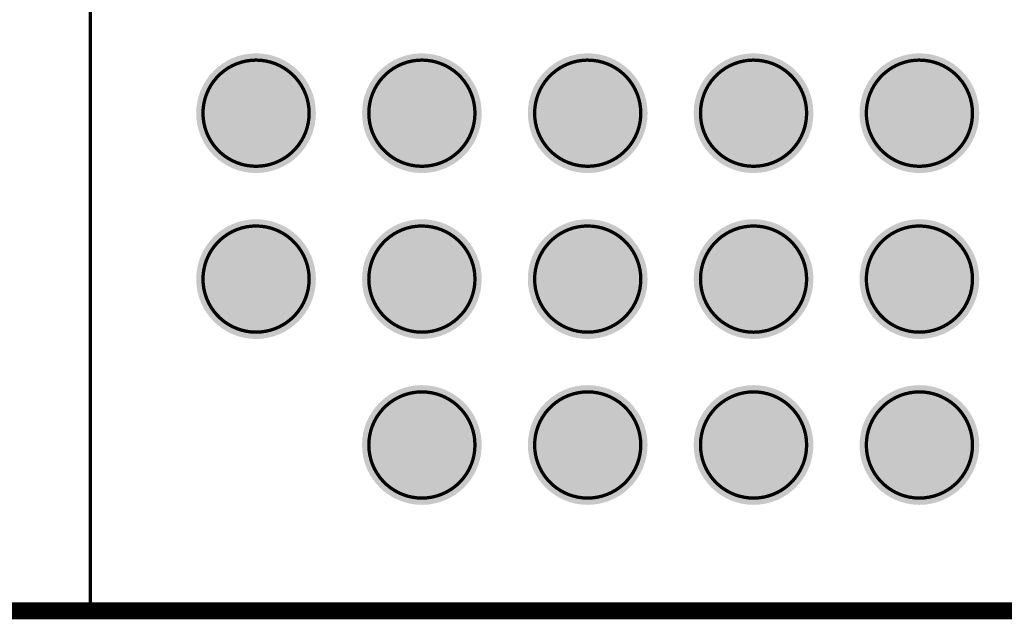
# Model space of a CAD drawing. Header units: inches. Extents: x -0.12 to 1.77, y 0 to 1.45.
# Tile 8 of 24: x 0.57 to 0.86, y 0 to 0.18. Entities that reach past the tile are written whole.
import ezdxf

# ---------------------------------------------------------------- set-up
doc = ezdxf.new("R2010")
doc.units = ezdxf.units.IN
doc.header["$MEASUREMENT"] = 0
for name, color, linetype in [('Keep-Out Layer', 6, 'Continuous'), ('Mechanical 7', 56, 'Continuous'), ('Top Layer', 1, 'Continuous'), ('Top Overlay', 2, 'Continuous'), ('Top Paste', 8, 'Continuous'), ('Top Solder', 216, 'Continuous')]:
    doc.layers.add(name, color=color, linetype=linetype)

# ---------------------------------------------------------------- blocks, each defined once
blk = doc.blocks.new('OSM__S____S_S______P________S____1')
at = {"layer": 'Mechanical 7', "const_width": 0.000984}
for points in [[(0, -0.59055), (0, 0.59055)], [(0, -0.59055), (0.59055, -0.59055)]]:
    blk.add_lwpolyline(points, dxfattribs=at)
for points in [[(0.03346, -0.44291, -0.414214), (0.04922, -0.42716)], [(0.04921, -0.42716, -0.414214), (0.06496, -0.44291)], [(0.08268, -0.44291, -0.414214), (0.09843, -0.42716)], [(0.09843, -0.42716, -0.414214), (0.11417, -0.44291)], [(0.13188, -0.44291, -0.414214), (0.14763, -0.42716)], [(0.14763, -0.42717, -0.414214), (0.16338, -0.44291)], [(0.1811, -0.44291, -0.414214), (0.19685, -0.42716)], [(0.19684, -0.42717, -0.414214), (0.21259, -0.44291)], [(0.23031, -0.44291, -0.414214), (0.24606, -0.42716)], [(0.24606, -0.42717, -0.414214), (0.2618, -0.44291)], [(0.04921, -0.45866, -0.414214), (0.03346, -0.44291)], [(0.06496, -0.44291, -0.414214), (0.04921, -0.45866)], [(0.09843, -0.45866, -0.414214), (0.08268, -0.44291)], [(0.11417, -0.44291, -0.414214), (0.09843, -0.45866)], [(0.14763, -0.45866, -0.414214), (0.13188, -0.44291)], [(0.16338, -0.44291, -0.414214), (0.14763, -0.45866)], [(0.19684, -0.45866, -0.414214), (0.1811, -0.44291)], [(0.21259, -0.44291, -0.414214), (0.19684, -0.45866)], [(0.24606, -0.45866, -0.414214), (0.23031, -0.44291)], [(0.2618, -0.44291, -0.414214), (0.24606, -0.45866)], [(0.03346, -0.49213, -0.414214), (0.04922, -0.47637)], [(0.04921, -0.47638, -0.414214), (0.06496, -0.49213)], [(0.08268, -0.49212, -0.414214), (0.09843, -0.47637)], [(0.09843, -0.47638, -0.414214), (0.11417, -0.49212)], [(0.13188, -0.49213, -0.414214), (0.14763, -0.47637)], [(0.14763, -0.47638, -0.414214), (0.16338, -0.49213)], [(0.1811, -0.49213, -0.414214), (0.19685, -0.47638)], [(0.19684, -0.47638, -0.414214), (0.21259, -0.49213)], [(0.23031, -0.49213, -0.414214), (0.24606, -0.47637)], [(0.24606, -0.47638, -0.414214), (0.2618, -0.49213)], [(0.04921, -0.50787, -0.414214), (0.03346, -0.49213)], [(0.06496, -0.49213, -0.414214), (0.04921, -0.50787)], [(0.09843, -0.50787, -0.414214), (0.08268, -0.49212)], [(0.11417, -0.49212, -0.414214), (0.09843, -0.50787)], [(0.14763, -0.50787, -0.414214), (0.13188, -0.49213)], [(0.16338, -0.49213, -0.414214), (0.14763, -0.50787)], [(0.19684, -0.50788, -0.414214), (0.1811, -0.49213)], [(0.21259, -0.49213, -0.414214), (0.19684, -0.50788)], [(0.24606, -0.50787, -0.414214), (0.23031, -0.49213)], [(0.2618, -0.49213, -0.414214), (0.24606, -0.50787)], [(0.08268, -0.54134, -0.414214), (0.09843, -0.52559)], [(0.09843, -0.52559, -0.414214), (0.11417, -0.54134)], [(0.13188, -0.54134, -0.414214), (0.14763, -0.52559)], [(0.14763, -0.52559, -0.414214), (0.16338, -0.54134)], [(0.1811, -0.54134, -0.414214), (0.19685, -0.52559)], [(0.19684, -0.52559, -0.414214), (0.21259, -0.54134)], [(0.23031, -0.54134, -0.414214), (0.24606, -0.52559)], [(0.24606, -0.52559, -0.414214), (0.2618, -0.54134)], [(0.09843, -0.55709, -0.414214), (0.08268, -0.54134)], [(0.11417, -0.54134, -0.414214), (0.09843, -0.55709)], [(0.14763, -0.55709, -0.414214), (0.13188, -0.54134)], [(0.16338, -0.54134, -0.414214), (0.14763, -0.55709)], [(0.19684, -0.55709, -0.414214), (0.1811, -0.54134)], [(0.21259, -0.54134, -0.414214), (0.19684, -0.55709)], [(0.24606, -0.55709, -0.414214), (0.23031, -0.54134)], [(0.2618, -0.54134, -0.414214), (0.24606, -0.55709)]]:
    blk.add_lwpolyline(points, format="xyb", dxfattribs=at)
at = {"layer": 'Mechanical 7', "const_width": 0.000492}
for points in [[(0.04897, -0.42716, 1), (0.04946, -0.42716, 1)], [(0.04897, -0.42716, 1), (0.04946, -0.42716, 1)], [(0.09818, -0.42716, 1), (0.09867, -0.42716, 1)], [(0.09818, -0.42716, 1), (0.09867, -0.42716, 1)], [(0.14739, -0.42717, 1), (0.14788, -0.42717, 1)], [(0.14739, -0.42716, 1), (0.14788, -0.42716, 1)], [(0.1966, -0.42717, 1), (0.19709, -0.42717, 1)], [(0.1966, -0.42716, 1), (0.19709, -0.42716, 1)], [(0.24581, -0.42717, 1), (0.2463, -0.42717, 1)], [(0.24581, -0.42716, 1), (0.24631, -0.42716, 1)], [(0.03322, -0.44291, 1), (0.03371, -0.44291, 1)], [(0.03322, -0.44291, 1), (0.03371, -0.44291, 1)], [(0.06471, -0.44291, 1), (0.06521, -0.44291, 1)], [(0.06471, -0.44291, 1), (0.06521, -0.44291, 1)], [(0.08243, -0.44291, 1), (0.08292, -0.44291, 1)], [(0.08243, -0.44291, 1), (0.08292, -0.44291, 1)], [(0.11393, -0.44291, 1), (0.11442, -0.44291, 1)], [(0.11393, -0.44291, 1), (0.11442, -0.44291, 1)], [(0.13164, -0.44291, 1), (0.13213, -0.44291, 1)], [(0.13164, -0.44291, 1), (0.13213, -0.44291, 1)], [(0.16313, -0.44291, 1), (0.16363, -0.44291, 1)], [(0.16313, -0.44291, 1), (0.16363, -0.44291, 1)], [(0.18085, -0.44291, 1), (0.18134, -0.44291, 1)], [(0.18085, -0.44291, 1), (0.18134, -0.44291, 1)], [(0.21235, -0.44291, 1), (0.21284, -0.44291, 1)], [(0.21235, -0.44291, 1), (0.21284, -0.44291, 1)], [(0.23006, -0.44291, 1), (0.23055, -0.44291, 1)], [(0.23006, -0.44291, 1), (0.23055, -0.44291, 1)], [(0.26156, -0.44291, 1), (0.26205, -0.44291, 1)], [(0.26156, -0.44291, 1), (0.26205, -0.44291, 1)], [(0.04897, -0.45866, 1), (0.04946, -0.45866, 1)], [(0.04897, -0.45866, 1), (0.04946, -0.45866, 1)], [(0.09818, -0.45866, 1), (0.09867, -0.45866, 1)], [(0.09818, -0.45866, 1), (0.09867, -0.45866, 1)], [(0.14739, -0.45866, 1), (0.14788, -0.45866, 1)], [(0.14739, -0.45866, 1), (0.14788, -0.45866, 1)], [(0.1966, -0.45866, 1), (0.19709, -0.45866, 1)], [(0.1966, -0.45866, 1), (0.19709, -0.45866, 1)], [(0.24581, -0.45866, 1), (0.2463, -0.45866, 1)], [(0.24581, -0.45866, 1), (0.2463, -0.45866, 1)], [(0.04897, -0.47637, 1), (0.04946, -0.47637, 1)], [(0.04897, -0.47638, 1), (0.04946, -0.47638, 1)], [(0.09818, -0.47638, 1), (0.09867, -0.47638, 1)], [(0.09818, -0.47637, 1), (0.09867, -0.47637, 1)], [(0.14739, -0.47637, 1), (0.14788, -0.47637, 1)], [(0.14739, -0.47638, 1), (0.14788, -0.47638, 1)], [(0.1966, -0.47638, 1), (0.19709, -0.47638, 1)], [(0.1966, -0.47638, 1), (0.19709, -0.47638, 1)], [(0.24581, -0.47638, 1), (0.2463, -0.47638, 1)], [(0.24581, -0.47637, 1), (0.24631, -0.47637, 1)], [(0.03322, -0.49213, 1), (0.03371, -0.49213, 1)], [(0.03322, -0.49213, 1), (0.03371, -0.49213, 1)], [(0.06471, -0.49213, 1), (0.06521, -0.49213, 1)], [(0.06471, -0.49213, 1), (0.06521, -0.49213, 1)], [(0.08243, -0.49212, 1), (0.08292, -0.49212, 1)], [(0.08243, -0.49212, 1), (0.08292, -0.49212, 1)], [(0.11393, -0.49212, 1), (0.11442, -0.49212, 1)], [(0.11393, -0.49212, 1), (0.11442, -0.49212, 1)], [(0.13164, -0.49213, 1), (0.13213, -0.49213, 1)], [(0.13164, -0.49213, 1), (0.13213, -0.49213, 1)], [(0.16313, -0.49213, 1), (0.16363, -0.49213, 1)], [(0.16313, -0.49213, 1), (0.16363, -0.49213, 1)], [(0.18085, -0.49213, 1), (0.18134, -0.49213, 1)], [(0.18085, -0.49213, 1), (0.18134, -0.49213, 1)], [(0.21235, -0.49213, 1), (0.21284, -0.49213, 1)], [(0.21235, -0.49213, 1), (0.21284, -0.49213, 1)], [(0.23006, -0.49213, 1), (0.23055, -0.49213, 1)], [(0.23006, -0.49213, 1), (0.23055, -0.49213, 1)], [(0.26156, -0.49213, 1), (0.26205, -0.49213, 1)], [(0.26156, -0.49213, 1), (0.26205, -0.49213, 1)], [(0.04897, -0.50787, 1), (0.04946, -0.50787, 1)], [(0.04897, -0.50787, 1), (0.04946, -0.50787, 1)], [(0.09818, -0.50787, 1), (0.09867, -0.50787, 1)], [(0.09818, -0.50787, 1), (0.09867, -0.50787, 1)], [(0.14739, -0.50787, 1), (0.14788, -0.50787, 1)], [(0.14739, -0.50787, 1), (0.14788, -0.50787, 1)], [(0.1966, -0.50788, 1), (0.19709, -0.50788, 1)], [(0.1966, -0.50788, 1), (0.19709, -0.50788, 1)], [(0.24581, -0.50787, 1), (0.2463, -0.50787, 1)], [(0.24581, -0.50787, 1), (0.2463, -0.50787, 1)], [(0.09818, -0.52559, 1), (0.09867, -0.52559, 1)], [(0.09818, -0.52559, 1), (0.09867, -0.52559, 1)], [(0.14739, -0.52559, 1), (0.14788, -0.52559, 1)], [(0.14739, -0.52559, 1), (0.14788, -0.52559, 1)], [(0.1966, -0.52559, 1), (0.19709, -0.52559, 1)], [(0.1966, -0.52559, 1), (0.19709, -0.52559, 1)], [(0.24581, -0.52559, 1), (0.2463, -0.52559, 1)], [(0.24581, -0.52559, 1), (0.24631, -0.52559, 1)], [(0.08243, -0.54134, 1), (0.08292, -0.54134, 1)], [(0.08243, -0.54134, 1), (0.08292, -0.54134, 1)], [(0.11393, -0.54134, 1), (0.11442, -0.54134, 1)], [(0.11393, -0.54134, 1), (0.11442, -0.54134, 1)], [(0.13164, -0.54134, 1), (0.13213, -0.54134, 1)], [(0.13164, -0.54134, 1), (0.13213, -0.54134, 1)], [(0.16313, -0.54134, 1), (0.16363, -0.54134, 1)], [(0.16313, -0.54134, 1), (0.16363, -0.54134, 1)], [(0.18085, -0.54134, 1), (0.18134, -0.54134, 1)], [(0.18085, -0.54134, 1), (0.18134, -0.54134, 1)], [(0.21235, -0.54134, 1), (0.21284, -0.54134, 1)], [(0.21235, -0.54134, 1), (0.21284, -0.54134, 1)], [(0.23006, -0.54134, 1), (0.23055, -0.54134, 1)], [(0.23006, -0.54134, 1), (0.23055, -0.54134, 1)], [(0.26156, -0.54134, 1), (0.26205, -0.54134, 1)], [(0.26156, -0.54134, 1), (0.26205, -0.54134, 1)], [(0.09818, -0.55709, 1), (0.09867, -0.55709, 1)], [(0.09818, -0.55709, 1), (0.09867, -0.55709, 1)], [(0.14739, -0.55709, 1), (0.14788, -0.55709, 1)], [(0.14739, -0.55709, 1), (0.14788, -0.55709, 1)], [(0.1966, -0.55709, 1), (0.19709, -0.55709, 1)], [(0.1966, -0.55709, 1), (0.19709, -0.55709, 1)], [(0.24581, -0.55709, 1), (0.2463, -0.55709, 1)], [(0.24581, -0.55709, 1), (0.2463, -0.55709, 1)], [(-0.00024, -0.59055, 1), (0.00025, -0.59055, 1)], [(-0.00024, -0.59055, 1), (0.00025, -0.59055, 1)]]:
    blk.add_lwpolyline(points, format="xyb", close=True, dxfattribs=at)
at = {"layer": 'Top Overlay', "const_width": 0.004}
blk.add_lwpolyline([(-0.59055, -0.59055), (0.59055, -0.59055)], dxfattribs=at)
blk = doc.blocks.new('OSM__SIZE_M_MEDIUM__PLATFORM_SIDE_2')
at = {"layer": 'Mechanical 7', "const_width": 0.000984}
for points in [[(-0.29528, -0.59055), (-0.29528, 0.59055)], [(-0.88583, -0.59055), (-0.29528, -0.59055)], [(-0.29528, -0.59055), (0.29527, -0.59055)]]:
    blk.add_lwpolyline(points, dxfattribs=at)
for points in [[(-0.26181, -0.44291, -0.414214), (-0.24606, -0.42716)], [(-0.24607, -0.42716, -0.414214), (-0.23032, -0.44291)], [(-0.2126, -0.44291, -0.414214), (-0.19685, -0.42716)], [(-0.19685, -0.42716, -0.414214), (-0.18111, -0.44291)], [(-0.1634, -0.44291, -0.414214), (-0.14764, -0.42716)], [(-0.14765, -0.42717, -0.414214), (-0.1319, -0.44291)], [(-0.11418, -0.44291, -0.414214), (-0.09843, -0.42716)], [(-0.09843, -0.42717, -0.414214), (-0.08269, -0.44291)], [(-0.06497, -0.44291, -0.414214), (-0.04922, -0.42716)], [(-0.04922, -0.42717, -0.414214), (-0.03347, -0.44291)], [(-0.24607, -0.45866, -0.414214), (-0.26181, -0.44291)], [(-0.23032, -0.44291, -0.414214), (-0.24607, -0.45866)], [(-0.19685, -0.45866, -0.414214), (-0.2126, -0.44291)], [(-0.18111, -0.44291, -0.414214), (-0.19685, -0.45866)], [(-0.14765, -0.45866, -0.414214), (-0.1634, -0.44291)], [(-0.1319, -0.44291, -0.414214), (-0.14765, -0.45866)], [(-0.09843, -0.45866, -0.414214), (-0.11418, -0.44291)], [(-0.08269, -0.44291, -0.414214), (-0.09843, -0.45866)], [(-0.04922, -0.45866, -0.414214), (-0.06497, -0.44291)], [(-0.03347, -0.44291, -0.414214), (-0.04922, -0.45866)], [(-0.26181, -0.49213, -0.414214), (-0.24606, -0.47637)], [(-0.24607, -0.47638, -0.414214), (-0.23032, -0.49213)], [(-0.2126, -0.49212, -0.414214), (-0.19685, -0.47637)], [(-0.19685, -0.47638, -0.414214), (-0.18111, -0.49212)], [(-0.1634, -0.49213, -0.414214), (-0.14764, -0.47637)], [(-0.14765, -0.47638, -0.414214), (-0.1319, -0.49213)], [(-0.11418, -0.49213, -0.414214), (-0.09843, -0.47638)], [(-0.09843, -0.47638, -0.414214), (-0.08269, -0.49213)], [(-0.06497, -0.49213, -0.414214), (-0.04922, -0.47637)], [(-0.04922, -0.47638, -0.414214), (-0.03347, -0.49213)], [(-0.24607, -0.50787, -0.414214), (-0.26181, -0.49213)], [(-0.23032, -0.49213, -0.414214), (-0.24607, -0.50787)], [(-0.19685, -0.50787, -0.414214), (-0.2126, -0.49212)], [(-0.18111, -0.49212, -0.414214), (-0.19685, -0.50787)], [(-0.14765, -0.50787, -0.414214), (-0.1634, -0.49213)], [(-0.1319, -0.49213, -0.414214), (-0.14765, -0.50787)], [(-0.09843, -0.50788, -0.414214), (-0.11418, -0.49213)], [(-0.08269, -0.49213, -0.414214), (-0.09843, -0.50788)], [(-0.04922, -0.50787, -0.414214), (-0.06497, -0.49213)], [(-0.03347, -0.49213, -0.414214), (-0.04922, -0.50787)], [(-0.2126, -0.54134, -0.414214), (-0.19685, -0.52559)], [(-0.19685, -0.52559, -0.414214), (-0.18111, -0.54134)], [(-0.1634, -0.54134, -0.414214), (-0.14764, -0.52559)], [(-0.14765, -0.52559, -0.414214), (-0.1319, -0.54134)], [(-0.11418, -0.54134, -0.414214), (-0.09843, -0.52559)], [(-0.09843, -0.52559, -0.414214), (-0.08269, -0.54134)], [(-0.06497, -0.54134, -0.414214), (-0.04922, -0.52559)], [(-0.04922, -0.52559, -0.414214), (-0.03347, -0.54134)], [(-0.19685, -0.55709, -0.414214), (-0.2126, -0.54134)], [(-0.18111, -0.54134, -0.414214), (-0.19685, -0.55709)], [(-0.14765, -0.55709, -0.414214), (-0.1634, -0.54134)], [(-0.1319, -0.54134, -0.414214), (-0.14765, -0.55709)], [(-0.09843, -0.55709, -0.414214), (-0.11418, -0.54134)], [(-0.08269, -0.54134, -0.414214), (-0.09843, -0.55709)], [(-0.04922, -0.55709, -0.414214), (-0.06497, -0.54134)], [(-0.03347, -0.54134, -0.414214), (-0.04922, -0.55709)]]:
    blk.add_lwpolyline(points, format="xyb", dxfattribs=at)
at = {"layer": 'Mechanical 7', "const_width": 0.000492}
for points in [[(-0.24631, -0.42716, 1), (-0.24582, -0.42716, 1)], [(-0.24631, -0.42716, 1), (-0.24582, -0.42716, 1)], [(-0.1971, -0.42716, 1), (-0.19661, -0.42716, 1)], [(-0.1971, -0.42716, 1), (-0.1966, -0.42716, 1)], [(-0.14789, -0.42716, 1), (-0.1474, -0.42716, 1)], [(-0.14789, -0.42717, 1), (-0.1474, -0.42717, 1)], [(-0.09868, -0.42717, 1), (-0.09819, -0.42717, 1)], [(-0.09868, -0.42716, 1), (-0.09818, -0.42716, 1)], [(-0.04947, -0.42716, 1), (-0.04897, -0.42716, 1)], [(-0.04947, -0.42717, 1), (-0.04898, -0.42717, 1)], [(-0.26206, -0.44291, 1), (-0.26157, -0.44291, 1)], [(-0.26206, -0.44291, 1), (-0.26157, -0.44291, 1)], [(-0.23056, -0.44291, 1), (-0.23007, -0.44291, 1)], [(-0.23056, -0.44291, 1), (-0.23007, -0.44291, 1)], [(-0.21285, -0.44291, 1), (-0.21236, -0.44291, 1)], [(-0.21285, -0.44291, 1), (-0.21236, -0.44291, 1)], [(-0.18135, -0.44291, 1), (-0.18086, -0.44291, 1)], [(-0.18135, -0.44291, 1), (-0.18086, -0.44291, 1)], [(-0.16364, -0.44291, 1), (-0.16315, -0.44291, 1)], [(-0.16364, -0.44291, 1), (-0.16315, -0.44291, 1)], [(-0.13215, -0.44291, 1), (-0.13165, -0.44291, 1)], [(-0.13215, -0.44291, 1), (-0.13165, -0.44291, 1)], [(-0.11443, -0.44291, 1), (-0.11394, -0.44291, 1)], [(-0.11443, -0.44291, 1), (-0.11394, -0.44291, 1)], [(-0.08293, -0.44291, 1), (-0.08244, -0.44291, 1)], [(-0.08293, -0.44291, 1), (-0.08244, -0.44291, 1)], [(-0.06522, -0.44291, 1), (-0.06472, -0.44291, 1)], [(-0.06522, -0.44291, 1), (-0.06472, -0.44291, 1)], [(-0.03372, -0.44291, 1), (-0.03323, -0.44291, 1)], [(-0.03372, -0.44291, 1), (-0.03323, -0.44291, 1)], [(-0.24631, -0.45866, 1), (-0.24582, -0.45866, 1)], [(-0.24631, -0.45866, 1), (-0.24582, -0.45866, 1)], [(-0.1971, -0.45866, 1), (-0.19661, -0.45866, 1)], [(-0.1971, -0.45866, 1), (-0.19661, -0.45866, 1)], [(-0.14789, -0.45866, 1), (-0.1474, -0.45866, 1)], [(-0.14789, -0.45866, 1), (-0.1474, -0.45866, 1)], [(-0.09868, -0.45866, 1), (-0.09819, -0.45866, 1)], [(-0.09868, -0.45866, 1), (-0.09819, -0.45866, 1)], [(-0.04947, -0.45866, 1), (-0.04898, -0.45866, 1)], [(-0.04947, -0.45866, 1), (-0.04898, -0.45866, 1)], [(-0.24631, -0.47637, 1), (-0.24582, -0.47637, 1)], [(-0.24631, -0.47638, 1), (-0.24582, -0.47638, 1)], [(-0.1971, -0.47638, 1), (-0.19661, -0.47638, 1)], [(-0.1971, -0.47637, 1), (-0.1966, -0.47637, 1)], [(-0.14789, -0.47637, 1), (-0.1474, -0.47637, 1)], [(-0.14789, -0.47638, 1), (-0.1474, -0.47638, 1)], [(-0.09868, -0.47638, 1), (-0.09819, -0.47638, 1)], [(-0.09868, -0.47638, 1), (-0.09818, -0.47638, 1)], [(-0.04947, -0.47637, 1), (-0.04897, -0.47637, 1)], [(-0.04947, -0.47638, 1), (-0.04898, -0.47638, 1)], [(-0.26206, -0.49213, 1), (-0.26157, -0.49213, 1)], [(-0.26206, -0.49213, 1), (-0.26157, -0.49213, 1)], [(-0.23056, -0.49213, 1), (-0.23007, -0.49213, 1)], [(-0.23056, -0.49213, 1), (-0.23007, -0.49213, 1)], [(-0.21285, -0.49212, 1), (-0.21236, -0.49212, 1)], [(-0.21285, -0.49212, 1), (-0.21236, -0.49212, 1)], [(-0.18135, -0.49212, 1), (-0.18086, -0.49212, 1)], [(-0.18135, -0.49212, 1), (-0.18086, -0.49212, 1)], [(-0.16364, -0.49213, 1), (-0.16315, -0.49213, 1)], [(-0.16364, -0.49213, 1), (-0.16315, -0.49213, 1)], [(-0.13215, -0.49213, 1), (-0.13165, -0.49213, 1)], [(-0.13215, -0.49213, 1), (-0.13165, -0.49213, 1)], [(-0.11443, -0.49213, 1), (-0.11394, -0.49213, 1)], [(-0.11443, -0.49213, 1), (-0.11394, -0.49213, 1)], [(-0.08293, -0.49213, 1), (-0.08244, -0.49213, 1)], [(-0.08293, -0.49213, 1), (-0.08244, -0.49213, 1)], [(-0.06522, -0.49213, 1), (-0.06472, -0.49213, 1)], [(-0.06522, -0.49213, 1), (-0.06472, -0.49213, 1)], [(-0.03372, -0.49213, 1), (-0.03323, -0.49213, 1)], [(-0.03372, -0.49213, 1), (-0.03323, -0.49213, 1)], [(-0.24631, -0.50787, 1), (-0.24582, -0.50787, 1)], [(-0.24631, -0.50787, 1), (-0.24582, -0.50787, 1)], [(-0.1971, -0.50787, 1), (-0.19661, -0.50787, 1)], [(-0.1971, -0.50787, 1), (-0.19661, -0.50787, 1)], [(-0.14789, -0.50787, 1), (-0.1474, -0.50787, 1)], [(-0.14789, -0.50787, 1), (-0.1474, -0.50787, 1)], [(-0.09868, -0.50788, 1), (-0.09819, -0.50788, 1)], [(-0.09868, -0.50788, 1), (-0.09819, -0.50788, 1)], [(-0.04947, -0.50787, 1), (-0.04898, -0.50787, 1)], [(-0.04947, -0.50787, 1), (-0.04898, -0.50787, 1)], [(-0.1971, -0.52559, 1), (-0.19661, -0.52559, 1)], [(-0.1971, -0.52559, 1), (-0.1966, -0.52559, 1)], [(-0.14789, -0.52559, 1), (-0.1474, -0.52559, 1)], [(-0.14789, -0.52559, 1), (-0.1474, -0.52559, 1)], [(-0.09868, -0.52559, 1), (-0.09819, -0.52559, 1)], [(-0.09868, -0.52559, 1), (-0.09818, -0.52559, 1)], [(-0.04947, -0.52559, 1), (-0.04897, -0.52559, 1)], [(-0.04947, -0.52559, 1), (-0.04898, -0.52559, 1)], [(-0.21285, -0.54134, 1), (-0.21236, -0.54134, 1)], [(-0.21285, -0.54134, 1), (-0.21236, -0.54134, 1)], [(-0.18135, -0.54134, 1), (-0.18086, -0.54134, 1)], [(-0.18135, -0.54134, 1), (-0.18086, -0.54134, 1)], [(-0.16364, -0.54134, 1), (-0.16315, -0.54134, 1)], [(-0.16364, -0.54134, 1), (-0.16315, -0.54134, 1)], [(-0.13215, -0.54134, 1), (-0.13165, -0.54134, 1)], [(-0.13215, -0.54134, 1), (-0.13165, -0.54134, 1)], [(-0.11443, -0.54134, 1), (-0.11394, -0.54134, 1)], [(-0.11443, -0.54134, 1), (-0.11394, -0.54134, 1)], [(-0.08293, -0.54134, 1), (-0.08244, -0.54134, 1)], [(-0.08293, -0.54134, 1), (-0.08244, -0.54134, 1)], [(-0.06522, -0.54134, 1), (-0.06472, -0.54134, 1)], [(-0.06522, -0.54134, 1), (-0.06472, -0.54134, 1)], [(-0.03372, -0.54134, 1), (-0.03323, -0.54134, 1)], [(-0.03372, -0.54134, 1), (-0.03323, -0.54134, 1)], [(-0.1971, -0.55709, 1), (-0.19661, -0.55709, 1)], [(-0.1971, -0.55709, 1), (-0.19661, -0.55709, 1)], [(-0.14789, -0.55709, 1), (-0.1474, -0.55709, 1)], [(-0.14789, -0.55709, 1), (-0.1474, -0.55709, 1)], [(-0.09868, -0.55709, 1), (-0.09819, -0.55709, 1)], [(-0.09868, -0.55709, 1), (-0.09819, -0.55709, 1)], [(-0.04947, -0.55709, 1), (-0.04898, -0.55709, 1)], [(-0.04947, -0.55709, 1), (-0.04898, -0.55709, 1)], [(-0.29552, -0.59055, 1), (-0.29503, -0.59055, 1)], [(-0.29552, -0.59055, 1), (-0.29503, -0.59055, 1)], [(-0.29552, -0.59055, 1), (-0.29503, -0.59055, 1)]]:
    blk.add_lwpolyline(points, format="xyb", close=True, dxfattribs=at)
at = {"layer": 'Top Overlay', "const_width": 0.004}
blk.add_lwpolyline([(-0.88583, -0.59055), (0.88583, -0.59055)], dxfattribs=at)
blk = doc.blocks.new('OSM__S____0_Z_____P________S____3')
at = {"layer": 'Top Layer'}
h = blk.add_hatch(color=1, dxfattribs=at)
edge = h.paths.add_edge_path()
edge.add_arc((-0.24606, -0.44291), 0.01575, 0, 360)
h = blk.add_hatch(color=1, dxfattribs=at)
edge = h.paths.add_edge_path()
edge.add_arc((-0.19685, -0.44291), 0.01575, 0, 360)
h = blk.add_hatch(color=1, dxfattribs=at)
edge = h.paths.add_edge_path()
edge.add_arc((-0.14764, -0.44291), 0.01575, 0, 360)
h = blk.add_hatch(color=1, dxfattribs=at)
edge = h.paths.add_edge_path()
edge.add_arc((-0.09843, -0.44291), 0.01575, 0, 360)
h = blk.add_hatch(color=1, dxfattribs=at)
edge = h.paths.add_edge_path()
edge.add_arc((-0.04921, -0.44291), 0.01575, 0, 360)
h = blk.add_hatch(color=1, dxfattribs=at)
edge = h.paths.add_edge_path()
edge.add_arc((-0.24606, -0.49213), 0.01575, 0, 360)
h = blk.add_hatch(color=1, dxfattribs=at)
edge = h.paths.add_edge_path()
edge.add_arc((-0.19685, -0.49213), 0.01575, 0, 360)
h = blk.add_hatch(color=1, dxfattribs=at)
edge = h.paths.add_edge_path()
edge.add_arc((-0.14764, -0.49213), 0.01575, 0, 360)
h = blk.add_hatch(color=1, dxfattribs=at)
edge = h.paths.add_edge_path()
edge.add_arc((-0.09843, -0.49213), 0.01575, 0, 360)
h = blk.add_hatch(color=1, dxfattribs=at)
edge = h.paths.add_edge_path()
edge.add_arc((-0.04921, -0.49213), 0.01575, 0, 360)
h = blk.add_hatch(color=1, dxfattribs=at)
edge = h.paths.add_edge_path()
edge.add_arc((-0.19685, -0.54134), 0.01575, 0, 360)
h = blk.add_hatch(color=1, dxfattribs=at)
edge = h.paths.add_edge_path()
edge.add_arc((-0.14764, -0.54134), 0.01575, 0, 360)
h = blk.add_hatch(color=1, dxfattribs=at)
edge = h.paths.add_edge_path()
edge.add_arc((-0.09843, -0.54134), 0.01575, 0, 360)
h = blk.add_hatch(color=1, dxfattribs=at)
edge = h.paths.add_edge_path()
edge.add_arc((-0.04921, -0.54134), 0.01575, 0, 360)
at = {"layer": 'Top Paste'}
h = blk.add_hatch(color=8, dxfattribs=at)
edge = h.paths.add_edge_path()
edge.add_arc((-0.24606, -0.44291), 0.01575, 0, 360)
h = blk.add_hatch(color=8, dxfattribs=at)
edge = h.paths.add_edge_path()
edge.add_arc((-0.19685, -0.44291), 0.01575, 0, 360)
h = blk.add_hatch(color=8, dxfattribs=at)
edge = h.paths.add_edge_path()
edge.add_arc((-0.14764, -0.44291), 0.01575, 0, 360)
h = blk.add_hatch(color=8, dxfattribs=at)
edge = h.paths.add_edge_path()
edge.add_arc((-0.09843, -0.44291), 0.01575, 0, 360)
h = blk.add_hatch(color=8, dxfattribs=at)
edge = h.paths.add_edge_path()
edge.add_arc((-0.04921, -0.44291), 0.01575, 0, 360)
h = blk.add_hatch(color=8, dxfattribs=at)
edge = h.paths.add_edge_path()
edge.add_arc((-0.24606, -0.49213), 0.01575, 0, 360)
h = blk.add_hatch(color=8, dxfattribs=at)
edge = h.paths.add_edge_path()
edge.add_arc((-0.19685, -0.49213), 0.01575, 0, 360)
h = blk.add_hatch(color=8, dxfattribs=at)
edge = h.paths.add_edge_path()
edge.add_arc((-0.14764, -0.49213), 0.01575, 0, 360)
h = blk.add_hatch(color=8, dxfattribs=at)
edge = h.paths.add_edge_path()
edge.add_arc((-0.09843, -0.49213), 0.01575, 0, 360)
h = blk.add_hatch(color=8, dxfattribs=at)
edge = h.paths.add_edge_path()
edge.add_arc((-0.04921, -0.49213), 0.01575, 0, 360)
h = blk.add_hatch(color=8, dxfattribs=at)
edge = h.paths.add_edge_path()
edge.add_arc((-0.19685, -0.54134), 0.01575, 0, 360)
h = blk.add_hatch(color=8, dxfattribs=at)
edge = h.paths.add_edge_path()
edge.add_arc((-0.14764, -0.54134), 0.01575, 0, 360)
h = blk.add_hatch(color=8, dxfattribs=at)
edge = h.paths.add_edge_path()
edge.add_arc((-0.09843, -0.54134), 0.01575, 0, 360)
h = blk.add_hatch(color=8, dxfattribs=at)
edge = h.paths.add_edge_path()
edge.add_arc((-0.04921, -0.54134), 0.01575, 0, 360)
at = {"layer": 'Top Solder'}
h = blk.add_hatch(color=216, dxfattribs=at)
edge = h.paths.add_edge_path()
edge.add_arc((-0.24606, -0.44291), 0.01776, 0, 360)
h = blk.add_hatch(color=216, dxfattribs=at)
edge = h.paths.add_edge_path()
edge.add_arc((-0.19685, -0.44291), 0.01776, 0, 360)
h = blk.add_hatch(color=216, dxfattribs=at)
edge = h.paths.add_edge_path()
edge.add_arc((-0.14764, -0.44291), 0.01776, 0, 360)
h = blk.add_hatch(color=216, dxfattribs=at)
edge = h.paths.add_edge_path()
edge.add_arc((-0.09843, -0.44291), 0.01776, 0, 360)
h = blk.add_hatch(color=216, dxfattribs=at)
edge = h.paths.add_edge_path()
edge.add_arc((-0.04921, -0.44291), 0.01776, 0, 360)
h = blk.add_hatch(color=216, dxfattribs=at)
edge = h.paths.add_edge_path()
edge.add_arc((-0.24606, -0.49213), 0.01776, 0, 360)
h = blk.add_hatch(color=216, dxfattribs=at)
edge = h.paths.add_edge_path()
edge.add_arc((-0.19685, -0.49213), 0.01776, 0, 360)
h = blk.add_hatch(color=216, dxfattribs=at)
edge = h.paths.add_edge_path()
edge.add_arc((-0.14764, -0.49213), 0.01776, 0, 360)
h = blk.add_hatch(color=216, dxfattribs=at)
edge = h.paths.add_edge_path()
edge.add_arc((-0.09843, -0.49213), 0.01776, 0, 360)
h = blk.add_hatch(color=216, dxfattribs=at)
edge = h.paths.add_edge_path()
edge.add_arc((-0.04921, -0.49213), 0.01776, 0, 360)
h = blk.add_hatch(color=216, dxfattribs=at)
edge = h.paths.add_edge_path()
edge.add_arc((-0.19685, -0.54134), 0.01776, 0, 360)
h = blk.add_hatch(color=216, dxfattribs=at)
edge = h.paths.add_edge_path()
edge.add_arc((-0.14764, -0.54134), 0.01776, 0, 360)
h = blk.add_hatch(color=216, dxfattribs=at)
edge = h.paths.add_edge_path()
edge.add_arc((-0.09843, -0.54134), 0.01776, 0, 360)
h = blk.add_hatch(color=216, dxfattribs=at)
edge = h.paths.add_edge_path()
edge.add_arc((-0.04921, -0.54134), 0.01776, 0, 360)
at = {"layer": 'Top Overlay', "const_width": 0.004}
blk.add_lwpolyline([(-0.29528, -0.59055), (0.29528, -0.59055)], dxfattribs=at)
at = {"layer": 'Top Overlay', "const_width": 0.002}
blk.add_lwpolyline([(-0.29628, -0.59055, 1), (-0.29428, -0.59055, 1)], format="xyb", close=True, dxfattribs=at)

msp = doc.modelspace()

# ---------------------------------------------------------------- linework, layer by layer
at = {"layer": 'Keep-Out Layer', "const_width": 0.005}
msp.add_lwpolyline([(0, 0), (1.77165, 0)], dxfattribs=at)

# ---------------------------------------------------------------- block references
for name, p in [('OSM__S____0_Z_____P________S____3', (0.88582, 0.59055)), ('OSM__S____S_S______P________S____1', (0.59055, 0.59055)), ('OSM__SIZE_M_MEDIUM__PLATFORM_SIDE_2', (0.88583, 0.59055))]:
    msp.add_blockref(name, p)

doc.saveas('drawing.dxf')
